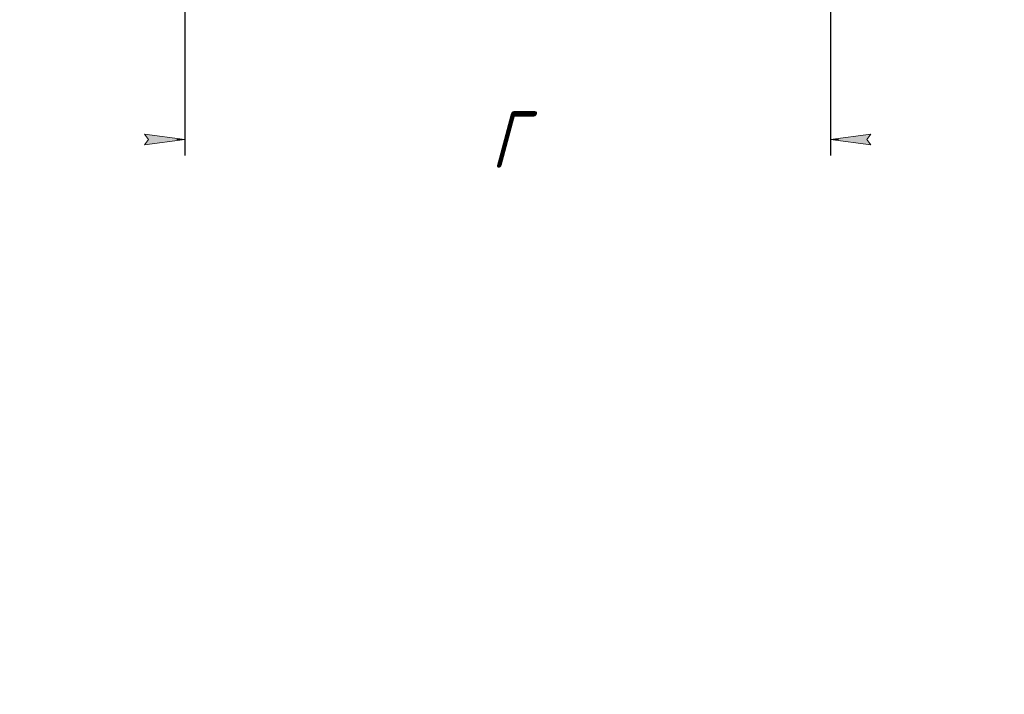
# Model space of a CAD drawing. Header units: millimetres. Extents: x 0 to 297, y 0 to 420.
# Tile 2 of 23: x 175 to 297, y 0 to 84. Entities that reach past the tile are written whole.
import ezdxf

# ---------------------------------------------------------------- set-up
doc = ezdxf.new("R2010")
doc.units = ezdxf.units.MM
doc.linetypes.add('K5LT_THIN', pattern=[0])
doc.layers.add('Системный слой', color=7, linetype='Continuous')
doc.styles.add('KDIMTEXTSTYLE', font='GOST_AU.SHX', dxfattribs={"width": 0.96, "oblique": 15, "height": 5})
doc.dimstyles.new('KDIMSTYLE (1.00)', dxfattribs={"dimtxt": 5, "dimasz": 1, "dimexe": 2, "dimexo": 0, "dimgap": 1, "dimtad": 1, "dimtxsty": 'KDIMTEXTSTYLE', "dimsah": 1, "dimcen": 0, "dimdle": 1, "dimadec": 0, "dimazin": 0, "dimtfac": 0.667, "dimtmove": 0, "dimatfit": 3, "dimfxl": 1, "dimtvp": 1, "dimtolj": 1, "dimtzin": 0, "dimarcsym": 0})

# ---------------------------------------------------------------- blocks, each defined once
blk = doc.blocks.new('KDIMARROW_01')
at = {"layer": 'Системный слой'}
blk.add_hatch(color=0, dxfattribs=at).paths.add_polyline_path([(0, 0), (-5, 0.658262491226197), (-4.5, 5.51091059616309e-16), (-5, -0.6582624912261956)])
at = {"layer": 'Системный слой', "color": 0, "linetype": 'K5LT_THIN', "lineweight": 18}
for p, q in [((-4.5, 5.51091059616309e-16), (-5, 0.658262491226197)), ((-5, 0.658262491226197), (0, 0)), ((0, 0), (-5, -0.6582624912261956)), ((-5, -0.6582624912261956), (-4.5, 5.51091059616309e-16)), ((0, 0), (-1, 0))]:
    blk.add_line(p, q, dxfattribs=at)

msp = doc.modelspace()

# ---------------------------------------------------------------- dimensions: what is measured, and where the dimension line sits
at = {"layer": 'Системный слой', "color": 7}
msp.add_linear_dim(base=(195.4485560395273, 68.77053125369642), p1=(275.4485560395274, 85.89927113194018), p2=(195.4485560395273, 85.89927113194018), location=(235.4485560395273, 68.77053125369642), text='\\H7.0;\\W0.965;\\Q15;\\H7.0;\\W0.965;\\Q15;\\Q15;Г', dimstyle='KDIMSTYLE (1.00)', override={"dimexo": 0, "dimblk1": 'KDIMARROW_01', "dimblk2": 'KDIMARROW_01', "dimse1": 0, "dimse2": 0, "dimclrt": 7, "dimtolj": 1}, dxfattribs=at).render()

doc.saveas('drawing.dxf')
